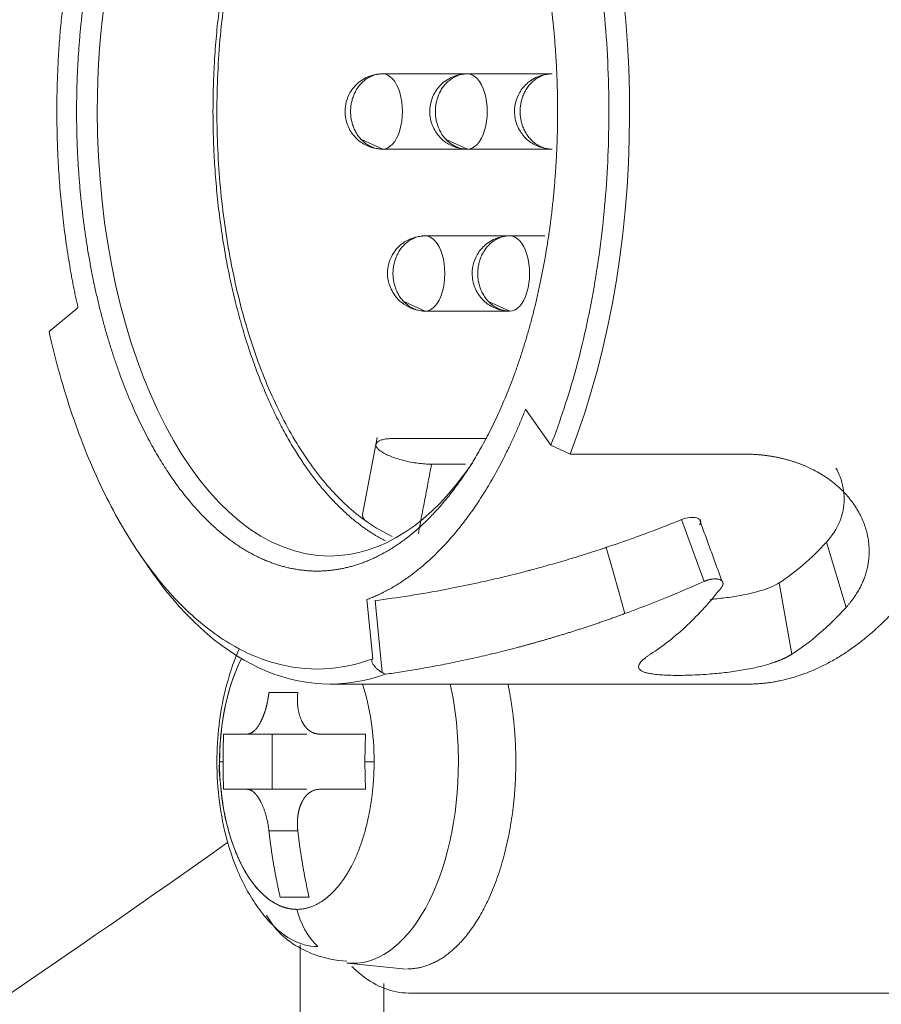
# Model space of a CAD drawing. Header units: millimetres. Extents: x 51337 to 61814, y -21781 to -12277.
# Tile 187 of 256: x 59352 to 59363, y -20856 to -20842. Entities that reach past the tile are written whole.
import ezdxf

# ---------------------------------------------------------------- set-up
doc = ezdxf.new("R2010")
doc.units = ezdxf.units.MM
doc.header["$LTSCALE"] = 0.3175
doc.layers.add('1轮廓实线层', color=7, linetype='Continuous', lineweight=18)

msp = doc.modelspace()

# ---------------------------------------------------------------- linework, layer by layer
at = {"layer": '1轮廓实线层'}
for p, q in [((59357.51106, -20843.17664), (59356.38662, -20843.17664)), ((59358.63545, -20843.17664), (59357.51101, -20843.17664)), ((59356.38663, -20844.17665), (59356.10363, -20844.05053)), ((59357.51102, -20844.17665), (59357.22802, -20844.05053)), ((59356.38662, -20844.17664), (59357.51106, -20844.17664)), ((59357.51101, -20844.17664), (59358.63545, -20844.17664)), ((59356.94882, -20845.32664), (59356.91391, -20845.33112)), ((59358.07325, -20845.32664), (59356.94882, -20845.32664)), ((59358.53467, -20845.32664), (59358.07321, -20845.32664)), ((59356.94882, -20846.32665), (59356.66582, -20846.20053)), ((59358.07321, -20846.32665), (59357.79021, -20846.20053)), ((59352.34483, -20846.28191), (59351.96043, -20846.59769)), ((59356.91373, -20846.32212), (59356.94882, -20846.32664)), ((59356.94882, -20846.32664), (59358.07325, -20846.32664)), ((59358.28176, -20847.62562), (59358.61699, -20848.10429)), ((59356.31411, -20848.0053), (59356.11961, -20849.02711)), ((59356.54275, -20848.01616), (59357.7515, -20848.01616)), ((59358.61699, -20848.10429), (59358.87126, -20848.22396)), ((59358.87126, -20848.22396), (59361.17261, -20848.22396)), ((59357.48379, -20848.35818), (59357.03419, -20848.35818)), ((59360.64955, -20849.91424), (59360.35077, -20849.0935)), ((59353.11347, -20849.47812), (59353.24796, -20849.67794)), ((59362.27083, -20849.39241), (59362.53232, -20850.25844)), ((59361.81386, -20850.87897), (59361.64691, -20849.93129)), ((59356.25384, -20850.94096), (59356.17409, -20850.15563)), ((59356.28616, -20850.16772), (59356.37801, -20851.12241)), ((59355.68663, -20851.27664), (59361.2269, -20851.27664)), ((59355.26036, -20851.38998), (59354.87684, -20851.38998)), ((59354.5892, -20851.93998), (59355.38191, -20851.93998)), ((59354.91995, -20851.93998), (59354.91995, -20852.67331)), ((59355.38191, -20852.67331), (59354.5892, -20852.67331)), ((59354.59087, -20852.67331), (59355.38191, -20852.67331)), ((59354.87684, -20853.22331), (59355.26036, -20853.22331)), ((59355.29339, -20854.73541), (59355.29339, -20862.67873)), ((59355.91638, -20854.97866), (59356.69922, -20855.05913)), ((59356.40023, -20855.67664), (59356.40023, -20855.25142)), ((59365.72446, -20855.37664), (59356.72934, -20855.37664))]:
    msp.add_line(p, q, dxfattribs=at)
for radius, start, end in [(155.98888, 293.3624735, 309.3513141), (171, 300.2901381, 305.3923741)]:
    msp.add_arc((59255.29339, -20713.97664), radius, start, end, dxfattribs=at)
for centre, major_axis, ratio, start_param, end_param in [((59355.68663, -20843.67664), (0, -5.9), 0.52297214, 2.48097534, 4.71238962), ((59355.68663, -20843.67664), (0, 7.6), 0.52297214, 4.07097285, 5.42200603), ((59356.38662, -20843.67664), (0, 0.5), 0.52297214, 3.14159265, 6.28318531), ((59357.51101, -20843.67664), (0, 0.5), 0.52297214, 3.14159265, 6.28318531), ((59355.68663, -20843.67664), (0, -5.9), 0.52297214, 4.71238962, 6.28318531), ((59356.94882, -20845.82664), (0, 0.5), 0.52297214, 3.14159265, 6.28318531), ((59358.07321, -20845.82664), (0, 0.5), 0.52297214, 3.14159265, 6.28318531), ((59355.68663, -20843.67664), (0, -5.9), 0.52297214, 0, 0.66061904), ((59355.68663, -20843.67664), (0, 7.6), 0.52297214, 2.48104053, 3.32761092), ((59355.24752, -20852.30664), (0, 1.95963), 0.52297214, 0.79786524, 3.14159231), ((59355.24752, -20852.30664), (0, -1.95963), 0.52297214, 3.9394072, 4.71238898), ((59355.24752, -20852.30664), (0, -1.95963), 0.52297214, 1.57079633, 2.12423436), ((59355.9915, -20852.30664), (0, 2.67588), 0.52297214, 4.71238815, 5.10754306), ((59355.9915, -20852.30664), (0, 2.67588), 0.52297214, 3.08347306, 4.71238815), ((59356.06579, -20853.98632), (0, -1), 0.85234978, 4.99612764, 5.59602324), ((59355.5251, -20852.30664), (0, -2.45273), 0.52297214, 5.72108597, 6.28318531)]:
    msp.add_ellipse(centre, major_axis=major_axis, ratio=ratio, start_param=start_param, end_param=end_param, dxfattribs=at)
for points, degree in [([(59361.2269, -20836.07664), (59361.61696, -20836.07664), (59362.38714, -20836.36947), (59363.10816, -20836.94043), (59363.76122, -20837.77469), (59364.3131, -20838.8298), (59364.74948, -20840.07844), (59365.04818, -20841.45706), (59365.20149, -20842.93024), (59365.20149, -20843.67664)], 2), ([(59352.32603, -20843.67664), (59352.32603, -20843.07805), (59352.44893, -20841.89607), (59352.68858, -20840.78947), (59353.03876, -20839.78717), (59353.48163, -20838.94017), (59354.00575, -20838.27041), (59354.58443, -20837.81196), (59355.20283, -20837.57664), (59355.51616, -20837.57664)], 2), ([(59355.51616, -20837.57664), (59355.82921, -20837.57664), (59356.44735, -20837.81164), (59357.02607, -20838.2699), (59357.55024, -20838.93948), (59357.9932, -20839.78633), (59358.34347, -20840.78851), (59358.58322, -20841.89503), (59358.70629, -20843.0775), (59358.70629, -20843.67664)], 2), ([(59352.25281, -20841.52666), (59352.06445, -20842.57204), (59352.06454, -20843.67664)], 2), ([(59352.06454, -20843.67664), (59352.06458, -20844.34881), (59352.20612, -20845.66455), (59352.34483, -20846.28191)], 2), ([(59355.51616, -20849.77664), (59355.20311, -20849.77664), (59354.58497, -20849.54164), (59354.00625, -20849.08339), (59353.48207, -20848.4138), (59353.03912, -20847.56695), (59352.68885, -20846.56477), (59352.44909, -20845.45825), (59352.32603, -20844.27578), (59352.32603, -20843.67664)], 2), ([(59358.70629, -20843.67664), (59358.70629, -20844.27524), (59358.58339, -20845.45721), (59358.34374, -20846.56381), (59357.99356, -20847.56611), (59357.55068, -20848.41311), (59357.02657, -20849.08287), (59356.44789, -20849.54133), (59355.82949, -20849.77664), (59355.51616, -20849.77664)], 2), ([(59365.20149, -20843.67664), (59365.20149, -20844.4225), (59365.04835, -20845.89518), (59364.74975, -20847.27389), (59364.31346, -20848.52264), (59363.76166, -20849.5779), (59363.10866, -20850.41234), (59362.38768, -20850.9835), (59361.61725, -20851.27664), (59361.2269, -20851.27664)], 2), ([(59356.17409, -20850.15563), (59356.48635, -20850.03969), (59357.08154, -20849.59026), (59357.62062, -20848.94327), (59358.09127, -20848.11341), (59358.28176, -20847.62562)], 2), ([(59357.03419, -20848.35818), (59356.85918, -20849.27758)], 1), ([(59360.58858, -20849.16292), (59360.60382, -20849.14313), (59360.61243, -20849.10592), (59360.561, -20849.06622), (59360.46054, -20849.06035), (59360.38546, -20849.07945), (59360.35077, -20849.0935)], 3), ([(59360.88515, -20849.90816), (59360.58693, -20849.08916)], 1), ([(59356.18343, -20849.12686), (59356.29089, -20849.20165), (59356.40057, -20849.26479), (59356.51175, -20849.31591)], 3), ([(59361.64691, -20849.93129), (59361.75522, -20849.86153), (59361.96821, -20849.7014), (59362.17185, -20849.50168), (59362.27083, -20849.39241)], 3), ([(59360.64955, -20849.91424), (59360.30354, -20850.06859), (59359.95322, -20850.2111), (59359.59928, -20850.34096)], 3), ([(59362.53232, -20850.25844), (59362.41834, -20850.38426), (59362.18385, -20850.61425), (59361.93858, -20850.79863), (59361.81386, -20850.87897)], 3), ([(59356.42172, -20851.14553), (59356.40713, -20851.13785), (59356.39256, -20851.13014), (59356.37801, -20851.12241)], 3), ([(59358.04679, -20851.27499), (59358.15183, -20851.77057), (59358.15183, -20852.30664)], 2), ([(59354.27671, -20851.93998), (59354.26823, -20852.12317), (59354.26823, -20852.30664)], 2), ([(59354.5892, -20851.93998), (59354.4057, -20851.93998), (59354.27671, -20851.93998)], 2), ([(59356.15941, -20851.93998), (59355.83236, -20851.93998), (59355.54798, -20851.93998)], 2), ([(59356.15093, -20852.30664), (59356.15093, -20852.12317), (59356.15941, -20851.93998)], 2), ([(59354.26823, -20852.30664), (59354.26823, -20852.49009), (59354.27671, -20852.67331)], 2), ([(59356.15941, -20852.67331), (59356.15093, -20852.49011), (59356.15093, -20852.30664)], 2), ([(59358.15183, -20852.30664), (59358.15183, -20852.85337), (59357.93304, -20853.86393), (59357.52855, -20854.63767), (59356.99987, -20855.05664), (59356.71365, -20855.05664)], 2), ([(59354.27671, -20852.67331), (59354.4057, -20852.67331), (59354.5892, -20852.67331)], 2), ([(59355.54798, -20852.67331), (59355.83236, -20852.67331), (59356.15941, -20852.67331)], 2), ([(59354.87684, -20853.22331), (59354.92727, -20853.67063), (59355.0263, -20854.10664)], 2), ([(59355.40982, -20854.10664), (59355.31078, -20853.67063), (59355.26035, -20853.22331)], 2), ([(59355.0263, -20854.10664), (59355.2011, -20854.10664), (59355.40982, -20854.10664)], 2)]:
    msp.add_open_spline(points, degree=degree, dxfattribs=at)
for points, degree, knots in [([(59356.52927, -20837.92685), (59356.27812, -20838.03721), (59355.75938, -20838.44807), (59355.25359, -20839.09449), (59354.82422, -20839.91551), (59354.4863, -20840.88283), (59354.25393, -20841.95554), (59354.13535, -20843.09623), (59354.13532, -20843.67664)], 2, [0, 0, 0, 0.12399243, 0.26999369, 0.41599495, 0.56199621, 0.70799748, 0.85399874, 1, 1, 1]), ([(59356.62767, -20837.98864), (59356.47672, -20838.0462), (59356.32807, -20838.12576), (59356.0176, -20838.34183), (59355.85706, -20838.48498), (59355.55141, -20838.82241), (59355.40631, -20839.01669), (59355.13595, -20839.45048), (59355.01069, -20839.68999), (59354.78383, -20840.20696), (59354.68223, -20840.48442), (59354.50576, -20841.06887), (59354.4309, -20841.37584), (59354.31019, -20842.01001), (59354.26434, -20842.33718), (59354.20306, -20843.00179), (59354.18762, -20843.33921), (59354.18762, -20844.01407), (59354.20306, -20844.3515), (59354.26434, -20845.01611), (59354.31019, -20845.34328), (59354.4309, -20845.97744), (59354.50576, -20846.28442), (59354.68223, -20846.86887), (59354.78383, -20847.14632), (59355.01069, -20847.6633), (59355.13595, -20847.9028), (59355.40631, -20848.3366), (59355.55141, -20848.53087), (59355.85706, -20848.8683), (59356.0176, -20849.01145), (59356.18343, -20849.12686)], 3, [0, 0, 0, 0, 0.05864907, 0.05864907, 0.12588842, 0.12588842, 0.19312778, 0.19312778, 0.26036713, 0.26036713, 0.32760648, 0.32760648, 0.39484583, 0.39484583, 0.46208518, 0.46208518, 0.52932454, 0.52932454, 0.59656389, 0.59656389, 0.66380324, 0.66380324, 0.73104259, 0.73104259, 0.79828194, 0.79828194, 0.8655213, 0.8655213, 0.93276065, 0.93276065, 1, 1, 1, 1]), ([(59358.43746, -20838.82309), (59358.58878, -20839.15608), (59358.72448, -20839.51501), (59358.96033, -20840.27332), (59359.06047, -20840.67268), (59359.22202, -20841.49912), (59359.28341, -20841.92617), (59359.3655, -20842.79438), (59359.38618, -20843.2355), (59359.38619, -20843.67664)], 3, [0, 0, 0, 0, 0.25, 0.25, 0.5, 0.5, 0.75, 0.75, 1, 1, 1, 1]), ([(59356.38662, -20843.17664), (59356.33446, -20843.17704), (59356.22084, -20843.19406), (59356.06227, -20843.28052), (59355.95384, -20843.41098), (59355.89799, -20843.5467), (59355.88682, -20843.63178), (59355.88662, -20843.67664)], 3, [0, 0, 0, 0, 0.19302538, 0.44502297, 0.66915093, 0.83210254, 1, 1, 1, 1]), ([(59357.51101, -20843.17664), (59357.45885, -20843.17704), (59357.34523, -20843.19406), (59357.18666, -20843.28052), (59357.07823, -20843.41098), (59357.02238, -20843.5467), (59357.01121, -20843.63178), (59357.01101, -20843.67664)], 3, [0, 0, 0, 0, 0.19302538, 0.44502297, 0.66915093, 0.83210254, 1, 1, 1, 1]), ([(59358.6354, -20843.17664), (59358.58324, -20843.17704), (59358.46962, -20843.19406), (59358.31105, -20843.28052), (59358.20262, -20843.41098), (59358.14677, -20843.5467), (59358.1356, -20843.63178), (59358.1354, -20843.67664)], 3, [0, 0, 0, 0, 0.19302538, 0.44502297, 0.66915093, 0.83210254, 1, 1, 1, 1]), ([(59354.13532, -20843.67664), (59354.13529, -20844.25733), (59354.25409, -20845.39849), (59354.48646, -20846.47121), (59354.82452, -20847.43835), (59355.25389, -20848.25937), (59355.75977, -20848.90552), (59356.22801, -20849.27638), (59356.4237, -20849.37639)], 2, [0, 0, 0, 0.14993904, 0.29987808, 0.44981713, 0.59975617, 0.74969521, 0.89963425, 1, 1, 1]), ([(59355.88662, -20843.67664), (59355.88724, -20843.74187), (59355.90458, -20843.83316), (59355.97086, -20843.96379), (59356.06396, -20844.07051), (59356.21296, -20844.15628), (59356.3256, -20844.17602), (59356.38662, -20844.17664)], 3, [0, 0, 0, 0, 0.24000803, 0.35816605, 0.55711645, 0.77583668, 1, 1, 1, 1]), ([(59357.01101, -20843.67664), (59357.01163, -20843.74187), (59357.02897, -20843.83316), (59357.09525, -20843.96379), (59357.18835, -20844.07051), (59357.33735, -20844.15628), (59357.44999, -20844.17602), (59357.51101, -20844.17664)], 3, [0, 0, 0, 0, 0.24000803, 0.35816605, 0.55711645, 0.77583668, 1, 1, 1, 1]), ([(59358.1354, -20843.67664), (59358.13602, -20843.74187), (59358.15336, -20843.83316), (59358.21964, -20843.96379), (59358.31274, -20844.07051), (59358.41998, -20844.13224), (59358.4845, -20844.15348), (59358.49548, -20844.15667)], 3, [0, 0, 0, 0, 0.29264784, 0.43672089, 0.67930612, 0.9459972, 1, 1, 1, 1]), ([(59359.38619, -20843.67664), (59359.38618, -20844.07218), (59359.36956, -20844.46772), (59359.3035, -20845.24865), (59359.25406, -20845.63404), (59359.12364, -20846.38478), (59359.04265, -20846.75013), (59358.85121, -20847.45143), (59358.74076, -20847.78736), (59358.61699, -20848.10429)], 3, [0, 0, 0, 0, 0.25, 0.25, 0.5, 0.5, 0.75, 0.75, 1, 1, 1, 1]), ([(59356.91411, -20845.33107), (59356.86916, -20845.33389), (59356.78728, -20845.34988), (59356.6516, -20845.41541), (59356.53894, -20845.52468), (59356.47132, -20845.66281), (59356.44719, -20845.78427), (59356.4511, -20845.90979), (59356.48696, -20846.02414), (59356.55252, -20846.13141), (59356.63936, -20846.22119), (59356.76338, -20846.29499), (59356.86013, -20846.31777), (59356.91411, -20846.32222)], 3, [0, 0, 0, 0, 0.08870816, 0.16921861, 0.29974884, 0.39594756, 0.47424176, 0.54665092, 0.64590081, 0.71524118, 0.79865255, 0.89473801, 1, 1, 1, 1]), ([(59358.07321, -20845.32664), (59358.02104, -20845.32704), (59357.90742, -20845.34406), (59357.74885, -20845.43052), (59357.64043, -20845.56098), (59357.58458, -20845.6967), (59357.5734, -20845.78178), (59357.57321, -20845.82664)], 3, [0, 0, 0, 0, 0.19302538, 0.44502297, 0.66915093, 0.83210254, 1, 1, 1, 1]), ([(59357.57321, -20845.82664), (59357.57383, -20845.89187), (59357.59116, -20845.98316), (59357.65745, -20846.11379), (59357.75055, -20846.22051), (59357.89954, -20846.30628), (59358.01219, -20846.32602), (59358.07321, -20846.32664)], 3, [0, 0, 0, 0, 0.24000803, 0.35816605, 0.55711645, 0.77583668, 1, 1, 1, 1]), ([(59356.25384, -20850.94096), (59356.03907, -20851.02071), (59355.82075, -20851.06554), (59355.38329, -20851.0841), (59355.16415, -20851.05783), (59354.73133, -20850.93494), (59354.51765, -20850.83832), (59354.10188, -20850.5775), (59353.8998, -20850.4133), (59353.51303, -20850.02203), (59353.32834, -20849.79497), (59352.98165, -20849.28448), (59352.81965, -20849.00106), (59352.523, -20848.38601), (59352.38835, -20848.05438), (59352.15024, -20847.3524), (59352.04679, -20846.98207), (59351.96043, -20846.59769)], 3, [0, 0, 0, 0, 0.125, 0.125, 0.25, 0.25, 0.375, 0.375, 0.5, 0.5, 0.625, 0.625, 0.75, 0.75, 0.875, 0.875, 1, 1, 1, 1]), ([(59357.03419, -20848.35818), (59357.00629, -20848.35818), (59356.97682, -20848.35707), (59356.91583, -20848.35271), (59356.88432, -20848.34944), (59356.82047, -20848.34088), (59356.78813, -20848.33557), (59356.72388, -20848.32314), (59356.69196, -20848.316), (59356.62977, -20848.30017), (59356.5995, -20848.29148), (59356.54176, -20848.27287), (59356.5143, -20848.26295), (59356.46324, -20848.24227), (59356.43964, -20848.23151), (59356.39721, -20848.20955), (59356.37838, -20848.19836), (59356.34621, -20848.17597), (59356.33288, -20848.16478), (59356.31222, -20848.14283), (59356.30489, -20848.13206), (59356.29652, -20848.11138), (59356.29548, -20848.10146), (59356.29973, -20848.08285), (59356.30502, -20848.07416), (59356.32172, -20848.05833), (59356.33314, -20848.0512), (59356.36165, -20848.03876), (59356.37875, -20848.03346), (59356.41798, -20848.02489), (59356.44011, -20848.02163), (59356.48855, -20848.01726), (59356.51486, -20848.01616), (59356.54275, -20848.01616)], 3, [0, 0, 0, 0, 0.0625, 0.0625, 0.125, 0.125, 0.1875, 0.1875, 0.25, 0.25, 0.3125, 0.3125, 0.375, 0.375, 0.4375, 0.4375, 0.5, 0.5, 0.5625, 0.5625, 0.625, 0.625, 0.6875, 0.6875, 0.75, 0.75, 0.8125, 0.8125, 0.875, 0.875, 0.9375, 0.9375, 1, 1, 1, 1]), ([(59361.17261, -20848.22396), (59361.17996, -20848.22398), (59361.19465, -20848.22403), (59361.21658, -20848.22433), (59361.2384, -20848.22482), (59361.26013, -20848.2255), (59361.28175, -20848.22636), (59361.30326, -20848.22741), (59361.32467, -20848.22866), (59361.34598, -20848.23009), (59361.36718, -20848.2317), (59361.38828, -20848.23351), (59361.40927, -20848.23551), (59361.43016, -20848.23769), (59361.45094, -20848.24006), (59361.47162, -20848.24262), (59361.49219, -20848.24537), (59361.51266, -20848.2483), (59361.53302, -20848.25142), (59361.55328, -20848.25473), (59361.57343, -20848.25823), (59361.59347, -20848.26191), (59361.61341, -20848.26577), (59361.63325, -20848.26983), (59361.65297, -20848.27407), (59361.67259, -20848.27849), (59361.69211, -20848.2831), (59361.71151, -20848.28789), (59361.73081, -20848.29287), (59361.75, -20848.29804), (59361.76909, -20848.30338), (59361.78806, -20848.30891), (59361.80693, -20848.31462), (59361.82569, -20848.32052), (59361.84434, -20848.32659), (59361.86288, -20848.33285), (59361.88131, -20848.33929), (59361.89964, -20848.34591), (59361.91785, -20848.35271), (59361.93595, -20848.35969), (59361.95394, -20848.36685), (59361.97182, -20848.37418), (59361.98959, -20848.3817), (59362.00724, -20848.38939), (59362.02479, -20848.39726), (59362.04222, -20848.40531), (59362.05954, -20848.41353), (59362.13489, -20848.4503), (59362.26105, -20848.52266), (59362.42058, -20848.64439), (59362.55715, -20848.78244), (59362.66888, -20848.93386), (59362.75477, -20849.09444), (59362.81236, -20849.26109), (59362.84086, -20849.43186), (59362.84011, -20849.55756), (59362.83177, -20849.63618), (59362.82741, -20849.66788), (59362.82205, -20849.6994), (59362.8157, -20849.73074), (59362.80836, -20849.76188), (59362.80004, -20849.79283), (59362.79072, -20849.82359), (59362.78042, -20849.85414), (59362.76913, -20849.88449), (59362.75685, -20849.91463), (59362.74358, -20849.94455), (59362.72932, -20849.97426), (59362.71407, -20850.00375), (59362.69784, -20850.03301), (59362.68062, -20850.06205), (59362.66241, -20850.09085), (59362.64322, -20850.11941), (59362.62303, -20850.14773), (59362.60187, -20850.17581), (59362.5797, -20850.20363), (59362.55661, -20850.23122), (59362.54042, -20850.24936), (59362.53232, -20850.25844)], 3, [0, 0, 0, 0, 0.00544046, 0.01087392, 0.01630083, 0.02172164, 0.02713682, 0.03254682, 0.03795209, 0.0433531, 0.04875031, 0.05414418, 0.05953517, 0.06492376, 0.07031039, 0.07569554, 0.08107967, 0.08646324, 0.09184673, 0.0972306, 0.10261531, 0.10800132, 0.11338912, 0.11877915, 0.12417188, 0.12956777, 0.13496729, 0.14037091, 0.14577907, 0.15119223, 0.15661087, 0.16203543, 0.16746636, 0.17290413, 0.17834918, 0.18380196, 0.18926292, 0.19473251, 0.20021117, 0.20569934, 0.21119747, 0.21670598, 0.22222532, 0.22775591, 0.23329819, 0.23885258, 0.24441951, 0.24999939, 0.31216223, 0.37415723, 0.43657624, 0.49999922, 0.56298519, 0.62527698, 0.68742699, 0.74999131, 0.76157057, 0.77310566, 0.78460001, 0.79605708, 0.80748036, 0.8188734, 0.83023975, 0.841583, 0.85290674, 0.8642146, 0.87551022, 0.88679726, 0.89807937, 0.90936022, 0.92064347, 0.93193278, 0.94323182, 0.95454423, 0.96587364, 0.97722368, 0.98859794, 1, 1, 1, 1]), ([(59362.39835, -20848.40973), (59362.41919, -20848.44816), (59362.48163, -20848.58386), (59362.5177, -20848.77458), (59362.49715, -20848.97406), (59362.43778, -20849.16791), (59362.34847, -20849.30667), (59362.27083, -20849.39241)], 3, [0, 0, 0, 0, 0.11858852, 0.41239235, 0.55929426, 0.70619617, 1, 1, 1, 1]), ([(59356.1196, -20849.0272), (59356.11898, -20849.03045), (59356.11835, -20849.0371), (59356.11925, -20849.04723), (59356.12191, -20849.05736), (59356.12611, -20849.06727), (59356.13166, -20849.0769), (59356.13836, -20849.08621), (59356.14604, -20849.09516), (59356.15452, -20849.10371), (59356.16364, -20849.11184), (59356.17318, -20849.11953), (59356.18007, -20849.12446), (59356.18343, -20849.12686)], 3, [0, 0, 0, 0, 0.10515635, 0.21165457, 0.31436999, 0.41330318, 0.50845474, 0.59982542, 0.68741604, 0.77122758, 0.85126118, 0.92751814, 1, 1, 1, 1]), ([(59360.35077, -20849.0935), (59360.27732, -20849.12325), (59360.09388, -20849.1967), (59359.735, -20849.33115), (59359.45676, -20849.4277), (59359.35067, -20849.46315), (59359.34799, -20849.46404)], 3, [0, 0, 0, 0, 0.49678008, 0.74517013, 0.99356017, 1, 1, 1, 1]), ([(59359.34799, -20849.46404), (59359.34744, -20849.46423), (59359.34365, -20849.46549), (59359.33342, -20849.4689), (59359.31092, -20849.47638), (59359.2663, -20849.49112), (59359.17861, -20849.51975), (59359.00973, -20849.57357), (59358.78455, -20849.64188), (59358.59139, -20849.69733), (59358.43528, -20849.74019), (59358.39146, -20849.75202), (59358.33863, -20849.76602), (59358.33247, -20849.76765), (59358.32168, -20849.7705), (59358.30015, -20849.77617), (59358.2572, -20849.78741), (59358.17183, -20849.80941), (59358.00313, -20849.85166), (59357.67404, -20849.92928), (59357.0498, -20850.05876), (59356.57484, -20850.13142), (59356.28616, -20850.16771)], 3, [0, 0, 0, 0, 0.00044387, 0.00305368, 0.00827329, 0.01871252, 0.03959098, 0.08134789, 0.16486172, 0.24837555, 0.29013246, 0.33188938, 0.33319428, 0.33449918, 0.33710899, 0.3423286, 0.35276783, 0.37364629, 0.4154032, 0.49891703, 0.66594469, 1, 1, 1, 1]), ([(59359.59928, -20850.34096), (59359.58719, -20850.29796), (59359.56314, -20850.21234), (59359.52696, -20850.08459), (59359.49093, -20849.95809), (59359.45502, -20849.83282), (59359.41925, -20849.70879), (59359.38363, -20849.58599), (59359.35983, -20849.50456), (59359.34799, -20849.46404)], 3, [0, 0, 0, 0, 0.14684974, 0.29236807, 0.43655531, 0.57941181, 0.72093788, 0.86113385, 1, 1, 1, 1]), ([(59360.87929, -20849.99418), (59360.88037, -20849.99275), (59360.88251, -20849.98992), (59360.88543, -20849.9857), (59360.88809, -20849.98152), (59360.89049, -20849.97739), (59360.89263, -20849.9733), (59360.8945, -20849.96927), (59360.89611, -20849.96528), (59360.89746, -20849.96134), (59360.89854, -20849.95745), (59360.89937, -20849.95361), (59360.89993, -20849.94982), (59360.90022, -20849.94608), (59360.90026, -20849.94239), (59360.90003, -20849.93875), (59360.89955, -20849.93515), (59360.89771, -20849.9265), (59360.89187, -20849.91373), (59360.87667, -20849.89932), (59360.85864, -20849.89046), (59360.8415, -20849.88535), (59360.82728, -20849.88265), (59360.80937, -20849.88081), (59360.78728, -20849.8805), (59360.76509, -20849.8823), (59360.74665, -20849.8849), (59360.73253, -20849.88745), (59360.71849, -20849.89055), (59360.70452, -20849.89419), (59360.69063, -20849.89838), (59360.67682, -20849.90313), (59360.66306, -20849.90838), (59360.65407, -20849.91228), (59360.64955, -20849.91424)], 3, [0, 0, 0, 0, 0.01629499, 0.03240808, 0.04835839, 0.06416567, 0.07985018, 0.09543267, 0.11093429, 0.12637653, 0.14178114, 0.15717001, 0.17256511, 0.18798837, 0.20346162, 0.21900645, 0.23464419, 0.25039577, 0.33464058, 0.41687183, 0.50034775, 0.54153816, 0.58288677, 0.62482494, 0.68667352, 0.748984, 0.78140584, 0.81318674, 0.84449107, 0.87549084, 0.9063631, 0.93728712, 0.96844127, 1, 1, 1, 1]), ([(59359.93869, -20850.87897), (59360.10475, -20850.77201), (59360.26709, -20850.64402), (59360.58154, -20850.34823), (59360.73364, -20850.18043), (59360.87929, -20849.99418)], 3, [0, 0, 0, 0, 0.5, 0.5, 1, 1, 1, 1]), ([(59361.64691, -20849.93129), (59361.58295, -20849.97233), (59361.40733, -20850.04574), (59361.13135, -20850.10367), (59360.92457, -20850.13242), (59360.82567, -20850.14387), (59360.76084, -20850.15014), (59360.73058, -20850.15281)], 3, [0, 0, 0, 0, 0.36807031, 0.73614062, 0.82815819, 0.92017577, 1, 1, 1, 1]), ([(59359.59928, -20850.34096), (59359.57983, -20850.34807), (59359.54118, -20850.3622), (59359.48347, -20850.38298), (59359.42644, -20850.4033), (59359.37006, -20850.42315), (59359.31436, -20850.44254), (59359.25932, -20850.46147), (59359.20495, -20850.47996), (59359.15126, -20850.498), (59359.09824, -20850.51562), (59359.0459, -20850.53281), (59358.99424, -20850.54958), (59358.94327, -20850.56595), (59358.89299, -20850.58191), (59358.84339, -20850.59747), (59358.79448, -20850.61264), (59358.74627, -20850.62743), (59358.69875, -20850.64185), (59358.65193, -20850.6559), (59358.6058, -20850.66958), (59358.56038, -20850.68291), (59358.51566, -20850.69589), (59358.47165, -20850.70852), (59358.42834, -20850.72082), (59358.38573, -20850.73279), (59358.34384, -20850.74443), (59358.30266, -20850.75575), (59358.26219, -20850.76677), (59358.22243, -20850.77747), (59358.18339, -20850.78788), (59358.14507, -20850.79799), (59358.10746, -20850.80781), (59358.07058, -20850.81734), (59358.03441, -20850.8266), (59357.99896, -20850.83559), (59357.93175, -20850.85246), (59357.83321, -20850.87663), (59357.70373, -20850.90718), (59357.57637, -20850.93609), (59357.45114, -20850.96339), (59357.32807, -20850.98915), (59357.20715, -20851.01341), (59357.08842, -20851.03622), (59356.97188, -20851.05764), (59356.85754, -20851.07771), (59356.74542, -20851.0965), (59356.63553, -20851.11402), (59356.52788, -20851.1304), (59356.45685, -20851.14052), (59356.42172, -20851.14553)], 3, [0, 0, 0, 0, 0.01874671, 0.03726264, 0.0555478, 0.07360218, 0.0914258, 0.10901864, 0.12638071, 0.14351201, 0.16041254, 0.1770823, 0.19352129, 0.20972951, 0.22570697, 0.24145365, 0.25696957, 0.27225473, 0.28730911, 0.30213274, 0.31672559, 0.33108769, 0.34521902, 0.35911959, 0.3727894, 0.38622846, 0.39943675, 0.41241428, 0.42516106, 0.43767709, 0.44996236, 0.46201688, 0.47384065, 0.48543366, 0.49679593, 0.50792746, 0.51882824, 0.56010008, 0.60066186, 0.64051367, 0.67965556, 0.71808761, 0.7558099, 0.79282251, 0.82912552, 0.86471902, 0.89960311, 0.9337779, 0.96724349, 1, 1, 1, 1]), ([(59354.4863, -20850.80448), (59354.48379, -20850.8101), (59354.40581, -20850.98602), (59354.24781, -20851.46308), (59354.18787, -20851.9743), (59354.18736, -20852.30664)], 3, [0, 0, 0, 0, 0.01263011, 0.3948829, 1, 1, 1, 1]), ([(59356.37801, -20851.12241), (59356.37467, -20851.12058), (59356.368, -20851.11692), (59356.35806, -20851.11076), (59356.3482, -20851.10413), (59356.33843, -20851.09698), (59356.32875, -20851.08932), (59356.31915, -20851.08116), (59356.30796, -20851.07096), (59356.29565, -20851.05883), (59356.28286, -20851.04486), (59356.27148, -20851.0309), (59356.26021, -20851.01518), (59356.25008, -20850.99817), (59356.24281, -20850.98064), (59356.24067, -20850.96915), (59356.2405, -20850.96254), (59356.24062, -20850.95984), (59356.24091, -20850.9573), (59356.24138, -20850.95493), (59356.24203, -20850.95272), (59356.24287, -20850.95067), (59356.24389, -20850.94879), (59356.24509, -20850.94707), (59356.24647, -20850.94552), (59356.24803, -20850.94412), (59356.24978, -20850.9429), (59356.2517, -20850.94182), (59356.25312, -20850.94125), (59356.25384, -20850.94096)], 3, [0, 0, 0, 0, 0.03961968, 0.07922349, 0.11907994, 0.15945174, 0.2005909, 0.24273472, 0.28610303, 0.35394371, 0.41984989, 0.48481561, 0.54933001, 0.63888976, 0.72325643, 0.80554803, 0.82215413, 0.83834387, 0.85415019, 0.86960848, 0.88475657, 0.89963471, 0.91428534, 0.92875294, 0.94308371, 0.95732518, 0.97152581, 0.98573448, 1, 1, 1, 1]), ([(59361.81386, -20850.87897), (59361.81102, -20850.88078), (59361.80534, -20850.88439), (59361.79656, -20850.88976), (59361.7876, -20850.89508), (59361.77845, -20850.90036), (59361.76911, -20850.90558), (59361.75957, -20850.91076), (59361.74984, -20850.91589), (59361.73992, -20850.92097), (59361.72981, -20850.926), (59361.71951, -20850.93098), (59361.70901, -20850.93592), (59361.69832, -20850.94081), (59361.68744, -20850.94565), (59361.67637, -20850.95045), (59361.66511, -20850.9552), (59361.65366, -20850.9599), (59361.64202, -20850.96456), (59361.63018, -20850.96917), (59361.61816, -20850.97374), (59361.60594, -20850.97826), (59361.59353, -20850.98274), (59361.58093, -20850.98717), (59361.56814, -20850.99156), (59361.55516, -20850.9959), (59361.54199, -20851.0002), (59361.50437, -20851.01218), (59361.44011, -20851.03086), (59361.34519, -20851.05436), (59361.24552, -20851.07539), (59361.14139, -20851.09409), (59361.03428, -20851.11044), (59360.92557, -20851.12435), (59360.81659, -20851.13586), (59360.6952, -20851.14622), (59360.56353, -20851.15463), (59360.42528, -20851.16004), (59360.29582, -20851.16175), (59360.17669, -20851.15999), (59360.07015, -20851.15459), (59359.98636, -20851.14621), (59359.92169, -20851.13588), (59359.87329, -20851.12438), (59359.83462, -20851.11047), (59359.80601, -20851.09413), (59359.7873, -20851.07544), (59359.77895, -20851.05443), (59359.78091, -20851.03091), (59359.79024, -20851.01086), (59359.8002, -20850.99594), (59359.80681, -20850.9872), (59359.81432, -20850.97829), (59359.82273, -20850.9692), (59359.83203, -20850.95993), (59359.84222, -20850.95047), (59359.85331, -20850.94083), (59359.86529, -20850.931), (59359.87817, -20850.92098), (59359.89193, -20850.91077), (59359.90661, -20850.90036), (59359.92211, -20850.88977), (59359.93316, -20850.88257), (59359.93869, -20850.87897)], 3, [0, 0, 0, 0, 0.00484484, 0.00967878, 0.01450281, 0.01931794, 0.02412516, 0.0289255, 0.03371997, 0.03850957, 0.04329535, 0.04807832, 0.05285951, 0.05763994, 0.06242064, 0.06720265, 0.07198699, 0.07677468, 0.08156674, 0.08636421, 0.09116809, 0.09597939, 0.10079914, 0.10562832, 0.11046793, 0.11531898, 0.12018243, 0.12505927, 0.15651982, 0.18766383, 0.21877301, 0.25012999, 0.28181935, 0.31301187, 0.34401654, 0.37514792, 0.41721154, 0.45855484, 0.50000582, 0.54157237, 0.58291553, 0.62485047, 0.6558962, 0.68687209, 0.71809341, 0.74986812, 0.78114067, 0.81222127, 0.8433936, 0.87493887, 0.88468266, 0.89437607, 0.90402704, 0.91364363, 0.92323396, 0.93280624, 0.94236871, 0.95192965, 0.96149733, 0.97108002, 0.98068594, 0.99032323, 1, 1, 1, 1]), ([(59354.87684, -20851.38998), (59354.8764, -20851.39376), (59354.87553, -20851.40131), (59354.87411, -20851.41261), (59354.87261, -20851.42388), (59354.87102, -20851.43511), (59354.86934, -20851.44629), (59354.86758, -20851.45742), (59354.86573, -20851.4685), (59354.8638, -20851.47951), (59354.86178, -20851.49046), (59354.85969, -20851.50134), (59354.85752, -20851.51215), (59354.85527, -20851.52288), (59354.85294, -20851.53353), (59354.85054, -20851.5441), (59354.84806, -20851.55457), (59354.84552, -20851.56496), (59354.8429, -20851.57525), (59354.84021, -20851.58544), (59354.83746, -20851.59553), (59354.83464, -20851.60551), (59354.83175, -20851.61538), (59354.82881, -20851.62514), (59354.8258, -20851.63479), (59354.82273, -20851.64432), (59354.81961, -20851.65373), (59354.81643, -20851.66301), (59354.8132, -20851.67217), (59354.80991, -20851.6812), (59354.80658, -20851.69009), (59354.80319, -20851.69886), (59354.79976, -20851.70748), (59354.79629, -20851.71597), (59354.79277, -20851.72432), (59354.78921, -20851.73253), (59354.78561, -20851.74059), (59354.78197, -20851.7485), (59354.7783, -20851.75627), (59354.7746, -20851.76389), (59354.77086, -20851.77135), (59354.7657, -20851.78138), (59354.75902, -20851.79378), (59354.75073, -20851.80823), (59354.74224, -20851.82211), (59354.73356, -20851.83538), (59354.72469, -20851.84801), (59354.71566, -20851.85996), (59354.70646, -20851.8712), (59354.69711, -20851.88171), (59354.68764, -20851.89144), (59354.67804, -20851.90037), (59354.66834, -20851.90847), (59354.65855, -20851.91571), (59354.64869, -20851.92206), (59354.63878, -20851.9275), (59354.62884, -20851.932), (59354.61888, -20851.93554), (59354.60894, -20851.93807), (59354.59902, -20851.93968), (59354.59248, -20851.93988), (59354.5892, -20851.93998)], 3, [0, 0, 0, 0, 0.01319845, 0.02635903, 0.03948186, 0.05256706, 0.06561474, 0.07862502, 0.09159802, 0.10453386, 0.11743266, 0.13029453, 0.14311961, 0.15590802, 0.16865988, 0.18137531, 0.19405445, 0.20669742, 0.21930435, 0.23187537, 0.24441061, 0.25691021, 0.2693743, 0.28180301, 0.29419648, 0.30655485, 0.31887825, 0.33116683, 0.34342072, 0.35564007, 0.36782502, 0.37997571, 0.39209229, 0.4041749, 0.4162237, 0.42823883, 0.44022045, 0.4521687, 0.46408374, 0.47596572, 0.4878148, 0.49963113, 0.5245777, 0.54967089, 0.57491215, 0.6003029, 0.62584455, 0.65153847, 0.67738602, 0.70338852, 0.72954728, 0.75586359, 0.78233869, 0.80897382, 0.8357702, 0.86272903, 0.88985146, 0.91713866, 0.94459174, 0.97221183, 1, 1, 1, 1]), ([(59355.54798, -20851.93998), (59355.54558, -20851.93995), (59355.54079, -20851.93991), (59355.53365, -20851.93955), (59355.52655, -20851.93897), (59355.51951, -20851.93816), (59355.51253, -20851.93712), (59355.5056, -20851.93586), (59355.49874, -20851.93438), (59355.49194, -20851.93268), (59355.4852, -20851.93076), (59355.47854, -20851.92862), (59355.47194, -20851.92627), (59355.46541, -20851.92371), (59355.45896, -20851.92095), (59355.45259, -20851.91798), (59355.44629, -20851.91481), (59355.44008, -20851.91144), (59355.43394, -20851.90787), (59355.42789, -20851.90411), (59355.42193, -20851.90016), (59355.41605, -20851.89602), (59355.41026, -20851.8917), (59355.40457, -20851.8872), (59355.39896, -20851.88252), (59355.39345, -20851.87767), (59355.38803, -20851.87265), (59355.38271, -20851.86746), (59355.37749, -20851.8621), (59355.37237, -20851.85659), (59355.36735, -20851.85092), (59355.36243, -20851.84509), (59355.35761, -20851.83911), (59355.3529, -20851.83299), (59355.34829, -20851.82672), (59355.34379, -20851.82032), (59355.3394, -20851.81378), (59355.33511, -20851.8071), (59355.33094, -20851.8003), (59355.32687, -20851.79337), (59355.32292, -20851.78632), (59355.31765, -20851.77649), (59355.31123, -20851.76361), (59355.30388, -20851.74736), (59355.29697, -20851.73045), (59355.29053, -20851.71289), (59355.28456, -20851.69472), (59355.27909, -20851.67595), (59355.27414, -20851.6566), (59355.26971, -20851.63669), (59355.26582, -20851.61626), (59355.2625, -20851.59533), (59355.25976, -20851.57393), (59355.25761, -20851.55209), (59355.25606, -20851.52984), (59355.25513, -20851.50722), (59355.25484, -20851.48427), (59355.25519, -20851.46103), (59355.25621, -20851.43752), (59355.25786, -20851.41381), (59355.25952, -20851.39794), (59355.26035, -20851.38998)], 3, [0, 0, 0, 0, 0.01319845, 0.02635903, 0.03948186, 0.05256706, 0.06561474, 0.07862502, 0.09159802, 0.10453386, 0.11743266, 0.13029453, 0.14311961, 0.15590802, 0.16865988, 0.18137531, 0.19405445, 0.20669742, 0.21930435, 0.23187537, 0.24441061, 0.25691021, 0.2693743, 0.28180301, 0.29419648, 0.30655485, 0.31887825, 0.33116683, 0.34342072, 0.35564007, 0.36782502, 0.37997571, 0.39209229, 0.4041749, 0.4162237, 0.42823883, 0.44022045, 0.4521687, 0.46408374, 0.47596572, 0.4878148, 0.49963113, 0.5245777, 0.54967089, 0.57491215, 0.6003029, 0.62584455, 0.65153847, 0.67738602, 0.70338852, 0.72954729, 0.75586359, 0.78233869, 0.80897382, 0.8357702, 0.86272903, 0.88985146, 0.91713866, 0.94459174, 0.97221183, 1, 1, 1, 1]), ([(59354.18736, -20852.30664), (59354.18817, -20852.67322), (59354.24927, -20853.14594), (59354.4576, -20853.77724), (59354.64732, -20854.14076), (59354.82143, -20854.36061), (59354.87929, -20854.42582)], 3, [0, 0, 0, 0, 0.43866925, 0.60315033, 0.87659196, 1, 1, 1, 1]), ([(59354.22269, -20852.30664), (59354.22221, -20852.31119), (59354.22122, -20852.32061), (59354.22003, -20852.33567), (59354.21906, -20852.35203), (59354.21839, -20852.36967), (59354.21808, -20852.38849), (59354.21816, -20852.40832), (59354.21875, -20852.43295), (59354.22024, -20852.46199), (59354.22289, -20852.49455), (59354.22617, -20852.52608), (59354.2309, -20852.56591), (59354.23695, -20852.61741), (59354.24226, -20852.66413), (59354.24576, -20852.69663), (59354.24745, -20852.71243), (59354.24927, -20852.72941), (59354.25126, -20852.74755), (59354.25343, -20852.76687), (59354.2558, -20852.78736), (59354.25965, -20852.81973), (59354.26547, -20852.8633), (59354.27393, -20852.91711), (59354.28337, -20852.97011), (59354.29366, -20853.02222), (59354.31023, -20853.09924), (59354.33771, -20853.21274), (59354.36995, -20853.32126), (59354.39781, -20853.40286), (59354.41503, -20853.45021), (59354.43402, -20853.49915), (59354.45491, -20853.54951), (59354.47784, -20853.6011), (59354.49788, -20853.64309), (59354.51612, -20853.6795), (59354.53398, -20853.71376), (59354.55876, -20853.75853), (59354.59119, -20853.81275), (59354.63216, -20853.87496), (59354.68445, -20853.94576), (59354.74486, -20854.01629), (59354.80901, -20854.07932), (59354.86945, -20854.12928), (59354.91291, -20854.15936), (59354.94017, -20854.17611), (59354.95285, -20854.18356), (59354.96552, -20854.19066), (59354.97818, -20854.19742), (59354.99083, -20854.20383), (59355.00345, -20854.20991), (59355.01605, -20854.21565), (59355.02863, -20854.22106), (59355.04118, -20854.22614), (59355.0537, -20854.2309), (59355.06618, -20854.23534), (59355.07863, -20854.23947), (59355.09103, -20854.24328), (59355.1034, -20854.24679), (59355.11571, -20854.24999), (59355.12798, -20854.25289), (59355.1402, -20854.2555), (59355.15237, -20854.25781), (59355.16448, -20854.25984), (59355.17653, -20854.26158), (59355.18852, -20854.26304), (59355.20045, -20854.26423), (59355.21232, -20854.26515), (59355.22411, -20854.26579), (59355.23584, -20854.2662), (59355.24363, -20854.26624), (59355.24752, -20854.26627)], 3, [0, 0, 0, 0, 0.00475969, 0.00987064, 0.01533282, 0.02113901, 0.02727427, 0.0337157, 0.0404326, 0.05123104, 0.06211968, 0.07284158, 0.08315439, 0.10289634, 0.12513538, 0.12998584, 0.13521125, 0.14081747, 0.1468093, 0.15319074, 0.15996516, 0.16713543, 0.18530439, 0.20347941, 0.22162482, 0.23970345, 0.25767807, 0.30267939, 0.36110268, 0.37874141, 0.3974305, 0.41718719, 0.43802953, 0.45997637, 0.48304726, 0.49334405, 0.50898452, 0.53006377, 0.55671035, 0.58908665, 0.6273883, 0.67585967, 0.72061501, 0.76145998, 0.79822127, 0.80648524, 0.81471161, 0.82290004, 0.83105018, 0.83916169, 0.84723424, 0.85526748, 0.86326108, 0.8712147, 0.87912801, 0.88700068, 0.89483238, 0.9026228, 0.9103716, 0.91807847, 0.9257431, 0.93336518, 0.9409444, 0.94848046, 0.95597306, 0.96342191, 0.97082672, 0.97818721, 0.9855031, 0.99277412, 1, 1, 1, 1]), ([(59355.24752, -20854.26627), (59355.2547, -20854.26618), (59355.26906, -20854.26601), (59355.29054, -20854.26464), (59355.31194, -20854.26246), (59355.33325, -20854.2594), (59355.35445, -20854.2555), (59355.37554, -20854.25077), (59355.39651, -20854.24521), (59355.41735, -20854.23884), (59355.43804, -20854.23167), (59355.45859, -20854.22372), (59355.47898, -20854.215), (59355.49921, -20854.20552), (59355.51927, -20854.1953), (59355.53914, -20854.18435), (59355.55883, -20854.17268), (59355.57833, -20854.16032), (59355.59762, -20854.14726), (59355.6167, -20854.13354), (59355.63557, -20854.11915), (59355.65421, -20854.10413), (59355.67263, -20854.08848), (59355.69082, -20854.07221), (59355.70876, -20854.05535), (59355.72646, -20854.03791), (59355.7439, -20854.01991), (59355.76109, -20854.00135), (59355.77802, -20853.98226), (59355.79468, -20853.96265), (59355.81107, -20853.94254), (59355.82718, -20853.92193), (59355.84301, -20853.90086), (59355.85856, -20853.87933), (59355.87381, -20853.85735), (59355.88878, -20853.83495), (59355.90344, -20853.81214), (59355.91781, -20853.78893), (59355.93187, -20853.76534), (59355.94562, -20853.74138), (59355.95907, -20853.71707), (59355.99231, -20853.65467), (59356.04228, -20853.54881), (59356.10279, -20853.39145), (59356.1544, -20853.22513), (59356.18449, -20853.10231), (59356.19981, -20853.02973), (59356.20399, -20853.00925), (59356.20805, -20852.98869), (59356.21199, -20852.96804), (59356.2158, -20852.94731), (59356.2195, -20852.9265), (59356.22307, -20852.90562), (59356.22652, -20852.88467), (59356.22984, -20852.86365), (59356.23305, -20852.84258), (59356.23613, -20852.82144), (59356.23908, -20852.80025), (59356.24191, -20852.77901), (59356.24461, -20852.75773), (59356.24719, -20852.7364), (59356.24965, -20852.71503), (59356.25198, -20852.69363), (59356.25418, -20852.6722), (59356.25626, -20852.65074), (59356.25821, -20852.62925), (59356.26004, -20852.60775), (59356.26174, -20852.58623), (59356.26331, -20852.5647), (59356.26476, -20852.54315), (59356.26608, -20852.52161), (59356.26728, -20852.50006), (59356.26835, -20852.47851), (59356.26929, -20852.45697), (59356.27011, -20852.43544), (59356.2708, -20852.41392), (59356.27136, -20852.39242), (59356.2718, -20852.37094), (59356.27212, -20852.34948), (59356.27231, -20852.32805), (59356.27234, -20852.31378), (59356.27235, -20852.30664)], 3, [0, 0, 0, 0, 0.0133984, 0.02675937, 0.04008232, 0.05336668, 0.06661182, 0.0798171, 0.09298188, 0.10610547, 0.1191872, 0.13222635, 0.14522221, 0.15817406, 0.17108117, 0.1839428, 0.19675819, 0.2095266, 0.22224729, 0.23491949, 0.24754246, 0.26011545, 0.27263771, 0.2851085, 0.2975271, 0.30989277, 0.3222048, 0.33446249, 0.34666513, 0.35881205, 0.37090258, 0.38293607, 0.39491188, 0.40682939, 0.418688, 0.43048713, 0.44222622, 0.45390472, 0.46552213, 0.47707794, 0.48857168, 0.50000292, 0.56391362, 0.6273515, 0.69015947, 0.75218197, 0.75932534, 0.76646896, 0.77361245, 0.78075545, 0.78789759, 0.79503851, 0.80217784, 0.80931521, 0.81645025, 0.82358261, 0.83071192, 0.83783782, 0.84495995, 0.85207795, 0.85919147, 0.86630016, 0.87340365, 0.88050161, 0.88759369, 0.89467955, 0.90175885, 0.90883125, 0.91589642, 0.92295404, 0.93000379, 0.93704533, 0.94407836, 0.95110257, 0.95811766, 0.96512331, 0.97211924, 0.97910516, 0.98608077, 0.99304581, 1, 1, 1, 1]), ([(59354.5892, -20852.67331), (59354.59076, -20852.67333), (59354.59386, -20852.67338), (59354.59855, -20852.67374), (59354.60324, -20852.67432), (59354.60795, -20852.67513), (59354.61266, -20852.67616), (59354.61738, -20852.67743), (59354.6221, -20852.67891), (59354.62682, -20852.68062), (59354.63154, -20852.68254), (59354.63626, -20852.68468), (59354.64097, -20852.68703), (59354.64567, -20852.68959), (59354.65036, -20852.69236), (59354.65504, -20852.69533), (59354.65971, -20852.6985), (59354.66436, -20852.70188), (59354.66899, -20852.70545), (59354.6736, -20852.70921), (59354.67819, -20852.71316), (59354.68275, -20852.71731), (59354.68729, -20852.72163), (59354.69181, -20852.72613), (59354.69629, -20852.73082), (59354.70075, -20852.73567), (59354.70518, -20852.7407), (59354.70957, -20852.7459), (59354.71393, -20852.75126), (59354.71825, -20852.75678), (59354.72253, -20852.76246), (59354.72678, -20852.76829), (59354.73099, -20852.77427), (59354.73516, -20852.7804), (59354.73928, -20852.78667), (59354.74337, -20852.79308), (59354.74741, -20852.79963), (59354.7514, -20852.80631), (59354.75535, -20852.81312), (59354.75926, -20852.82006), (59354.76311, -20852.82711), (59354.76833, -20852.83695), (59354.77487, -20852.84982), (59354.78263, -20852.86607), (59354.79024, -20852.88298), (59354.79767, -20852.90052), (59354.8049, -20852.91869), (59354.81193, -20852.93745), (59354.81873, -20852.9568), (59354.82528, -20852.97669), (59354.83157, -20852.99712), (59354.83759, -20853.01804), (59354.84331, -20853.03943), (59354.84873, -20853.06127), (59354.85382, -20853.0835), (59354.85858, -20853.10611), (59354.86299, -20853.12905), (59354.86705, -20853.15229), (59354.87072, -20853.17578), (59354.87403, -20853.19949), (59354.8759, -20853.21535), (59354.87684, -20853.22331)], 3, [0, 0, 0, 0, 0.01320529, 0.02637269, 0.0395023, 0.05259424, 0.06564862, 0.07866558, 0.09164521, 0.10458765, 0.11749301, 0.13036142, 0.143193, 0.15598787, 0.16874616, 0.18146799, 0.19415349, 0.20680279, 0.21941602, 0.2319933, 0.24453478, 0.25704058, 0.26951084, 0.28194568, 0.29434526, 0.3067097, 0.31903914, 0.33133373, 0.3435936, 0.35581889, 0.36800976, 0.38016634, 0.39228877, 0.40437722, 0.41643181, 0.42845272, 0.44044007, 0.45239403, 0.46431475, 0.47620239, 0.48805709, 0.49987902, 0.52481051, 0.54988886, 0.5751155, 0.60049188, 0.62601938, 0.65169939, 0.67753325, 0.70352229, 0.72966781, 0.75597109, 0.78243339, 0.80905595, 0.83583997, 0.86278664, 0.88989714, 0.9171726, 0.94461417, 0.97222294, 1, 1, 1, 1]), ([(59355.26035, -20853.22331), (59355.25994, -20853.21953), (59355.25912, -20853.21197), (59355.25807, -20853.20066), (59355.25717, -20853.18938), (59355.25643, -20853.17815), (59355.25584, -20853.16696), (59355.25539, -20853.15583), (59355.25509, -20853.14475), (59355.25494, -20853.13373), (59355.25494, -20853.12277), (59355.25508, -20853.11189), (59355.25537, -20853.10108), (59355.25579, -20853.09034), (59355.25636, -20853.07968), (59355.25707, -20853.06911), (59355.25791, -20853.05863), (59355.25889, -20853.04824), (59355.26, -20853.03795), (59355.26125, -20853.02775), (59355.26263, -20853.01766), (59355.26414, -20853.00767), (59355.26577, -20852.9978), (59355.26754, -20852.98803), (59355.26943, -20852.97838), (59355.27144, -20852.96885), (59355.27357, -20852.95944), (59355.27582, -20852.95015), (59355.27819, -20852.94099), (59355.28068, -20852.93196), (59355.28328, -20852.92306), (59355.28599, -20852.91429), (59355.28882, -20852.90566), (59355.29175, -20852.89717), (59355.29479, -20852.88882), (59355.29793, -20852.88061), (59355.30118, -20852.87255), (59355.30453, -20852.86463), (59355.30798, -20852.85687), (59355.31152, -20852.84925), (59355.31517, -20852.84178), (59355.32029, -20852.83176), (59355.32708, -20852.81937), (59355.33579, -20852.80493), (59355.34498, -20852.79107), (59355.35466, -20852.77781), (59355.36479, -20852.76519), (59355.37539, -20852.75325), (59355.38643, -20852.74202), (59355.3979, -20852.73153), (59355.40979, -20852.7218), (59355.42208, -20852.71288), (59355.43476, -20852.70479), (59355.44781, -20852.69755), (59355.46121, -20852.69121), (59355.47496, -20852.68577), (59355.48901, -20852.68128), (59355.50337, -20852.67774), (59355.518, -20852.67521), (59355.53288, -20852.67361), (59355.54294, -20852.67341), (59355.54798, -20852.67331)], 3, [0, 0, 0, 0, 0.01320494, 0.02637199, 0.03950128, 0.05259292, 0.06564702, 0.07866371, 0.09164309, 0.1045853, 0.11749046, 0.13035867, 0.14319008, 0.15598479, 0.16874294, 0.18146465, 0.19415005, 0.20679927, 0.21941244, 0.23198968, 0.24453113, 0.25703692, 0.26950718, 0.28194206, 0.29434168, 0.30670618, 0.31903571, 0.33133039, 0.34359038, 0.35581581, 0.36800683, 0.38016359, 0.39228621, 0.40437487, 0.41642969, 0.42845084, 0.44043846, 0.4523927, 0.46431372, 0.47620168, 0.48805672, 0.499879, 0.52480977, 0.54988747, 0.57511355, 0.60048944, 0.62601654, 0.65169622, 0.67752984, 0.70351872, 0.72966416, 0.75596744, 0.78242982, 0.80905254, 0.8358368, 0.8627838, 0.8898947, 0.91717066, 0.94461279, 0.97222221, 1, 1, 1, 1]), ([(59354.84694, -20854.34465), (59354.87851, -20854.40147), (59355.03334, -20854.63772), (59355.41364, -20854.8753), (59355.76238, -20854.94554), (59355.91232, -20854.95277)], 3, [0, 0, 0, 0, 0.14828389, 0.66287996, 1, 1, 1, 1]), ([(59356.72934, -20855.37664), (59356.62323, -20855.37664), (59356.51713, -20855.35666), (59356.30899, -20855.27749), (59356.20696, -20855.21831), (59356.06429, -20855.10531), (59356.02048, -20855.06613), (59355.97767, -20855.02329)], 3, [0, 0, 0, 0, 0.40727042, 0.40727042, 0.81454085, 0.81454085, 1, 1, 1, 1])]:
    msp.add_open_spline(points, degree=degree, knots=knots, dxfattribs=at)
for points, weights in [([(59355.96045, -20843.67664), (59355.96045, -20843.40435), (59356.11991, -20843.17664), (59356.38662, -20843.17664)], [1, 0.731918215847, 0.636889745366, 0.714914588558]), ([(59357.08484, -20843.67664), (59357.08484, -20843.40435), (59357.2443, -20843.17664), (59357.51101, -20843.17664)], [1, 0.731918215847, 0.636889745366, 0.714914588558]), ([(59358.20923, -20843.67664), (59358.20923, -20843.40435), (59358.36869, -20843.17664), (59358.6354, -20843.17664)], [1, 0.731918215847, 0.636889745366, 0.714914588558]), ([(59356.38662, -20844.17664), (59356.11991, -20844.17664), (59355.96045, -20843.94893), (59355.96045, -20843.67664)], [0.714914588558, 0.636889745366, 0.731918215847, 1]), ([(59357.51101, -20844.17664), (59357.2443, -20844.17664), (59357.08484, -20843.94893), (59357.08484, -20843.67664)], [0.714914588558, 0.636889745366, 0.731918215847, 1]), ([(59358.6354, -20844.17664), (59358.36869, -20844.17664), (59358.20923, -20843.94893), (59358.20923, -20843.67664)], [0.714914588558, 0.636889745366, 0.731918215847, 1]), ([(59356.52264, -20845.82664), (59356.52264, -20845.55435), (59356.6821, -20845.32664), (59356.94882, -20845.32664)], [0.999999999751, 0.731918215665, 0.636889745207, 0.71491458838]), ([(59357.64703, -20845.82664), (59357.64703, -20845.55435), (59357.80649, -20845.32664), (59358.07321, -20845.32664)], [1, 0.731918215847, 0.636889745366, 0.714914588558]), ([(59356.94882, -20846.32664), (59356.6821, -20846.32664), (59356.52264, -20846.09893), (59356.52264, -20845.82664)], [0.714914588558, 0.636889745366, 0.731918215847, 1]), ([(59358.07321, -20846.32664), (59357.80649, -20846.32664), (59357.64703, -20846.09893), (59357.64703, -20845.82664)], [0.714914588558, 0.636889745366, 0.731918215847, 1]), ([(59354.26823, -20852.30664), (59354.25243, -20852.30664), (59354.23725, -20852.30664), (59354.22269, -20852.30664)], [1, 0.998807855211, 0.997663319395, 0.996566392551]), ([(59356.27235, -20852.30664), (59356.23145, -20852.30664), (59356.19098, -20852.30664), (59356.15093, -20852.30664)], [0.992236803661, 0.991280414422, 0.990370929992, 0.98950835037])]:
    msp.add_rational_spline(points, weights, degree=3, dxfattribs=at)

doc.saveas('drawing.dxf')
